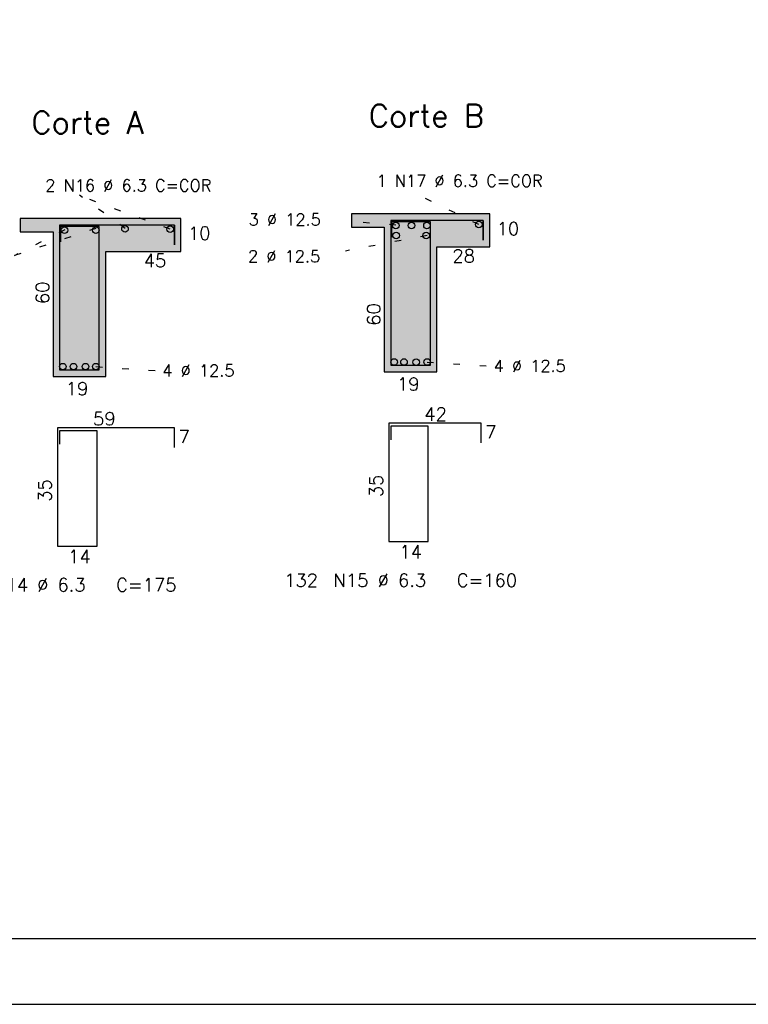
# Model space of a CAD drawing. Extents: x 0 to 84.1, y 0 to 59.4.
# Tile 5 of 17: x 55.8 to 66.8, y 0 to 15. Entities that reach past the tile are written whole.
import ezdxf

# ---------------------------------------------------------------- set-up
doc = ezdxf.new("R2010")
doc.units = 0
doc.linetypes.add('ESTILO_TQS_0002', pattern=[0.4, 0.1, -0.3])
for name, color, linetype in [('1', 7, 'CONTINUOUS'), ('10', 10, 'CONTINUOUS'), ('12', 12, 'CONTINUOUS'), ('14', 14, 'CONTINUOUS'), ('3', 3, 'CONTINUOUS'), ('4', 4, 'CONTINUOUS')]:
    doc.layers.add(name, color=color, linetype=linetype)
doc.styles.get("Standard").update_dxf_attribs({"font": 'ROMANS.SHX'})

msp = doc.modelspace()

# ---------------------------------------------------------------- linework, layer by layer
at = {"layer": '1', "linetype": 'ESTILO_TQS_0002'}
for p, q in [((57.358304, 11.788763), (56.664318, 12.294905)), ((58.039887, 11.777887), (56.664318, 12.284028)), ((62.726188, 11.847973), (61.6928, 12.354114)), ((61.467289, 11.839798), (60.700691, 11.89951)), ((56.912099, 11.789432), (55.672208, 11.375218)), ((56.438807, 11.769712), (55.672208, 11.375218)), ((61.940581, 11.68231), (60.700691, 11.445304)), ((61.940581, 9.759618), (62.860631, 9.699568)), ((56.912099, 9.689532), (57.832149, 9.629482))]:
    msp.add_line(p, q, dxfattribs=at)
at = {"layer": '1', "linetype": 'CONTINUOUS'}
for p, q in [((62.890631, 12.009568), (60.790631, 12.009568)), ((58.204331, 11.939482), (55.762149, 11.939482)), ((55.762149, 11.739482), (56.262149, 11.739482)), ((56.262149, 11.739482), (56.262149, 9.539482)), ((60.790631, 11.809568), (61.290631, 11.809568)), ((61.290631, 11.809568), (61.290631, 9.609568)), ((57.062149, 9.539482), (57.062149, 11.439482)), ((57.062149, 11.439482), (58.204331, 11.439482)), ((62.090631, 9.609568), (62.090631, 11.509568)), ((62.090631, 11.509568), (62.890631, 11.509568)), ((61.290631, 9.609568), (62.090631, 9.609568)), ((56.262149, 9.539482), (57.062149, 9.539482)), ((0, 0), (84.099998, 0))]:
    msp.add_line(p, q, dxfattribs=at)
for centre in [(57.354678, 11.781512), (58.039887, 11.777887), (61.46546, 11.83253), (61.702946, 11.83253), (61.938602, 11.83253), (62.726188, 11.847973), (56.436977, 11.762444), (56.910119, 11.762444), (61.472531, 11.68231), (61.925922, 11.68231), (56.412199, 9.689532), (56.57194, 9.689532), (56.754353, 9.689532), (56.912099, 9.689532), (61.440681, 9.759618), (61.590053, 9.759618), (61.775717, 9.758071), (61.940581, 9.759618)]:
    msp.add_circle(centre, 0.05, dxfattribs=at)
at = {"layer": '10', "linetype": 'CONTINUOUS'}
for points in [[(62.090631, 9.609568), (62.090631, 11.509568), (62.890631, 11.509568), (62.890631, 12.009568), (60.790631, 12.009568), (60.790631, 11.809568), (61.290631, 11.809568), (61.290631, 9.609568), (62.090631, 9.609568)], [(57.062149, 9.539482), (57.062149, 11.439482), (58.204331, 11.439482), (58.204331, 11.939482), (55.762149, 11.939482), (55.762149, 11.739482), (56.262149, 11.739482), (56.262149, 9.539482), (57.062149, 9.539482)]]:
    msp.add_lwpolyline(points, dxfattribs=at)
at = {"layer": '12', "linetype": 'CONTINUOUS'}
msp.add_lwpolyline([(2.5, 1), (83.099998, 1), (83.099998, 58.400009), (2.5, 58.400009), (2.5, 1)], dxfattribs=at)
at = {"layer": '14', "linetype": 'CONTINUOUS'}
for points in [[(60.790631, 12.009568), (60.790631, 11.809568), (61.290631, 11.809568)], [(60.790631, 12.009568), (61.290631, 11.809568), (62.890631, 12.009568)], [(61.290631, 11.809568), (62.090631, 11.509568), (62.890631, 12.009568)], [(62.090631, 11.509568), (62.890631, 11.509568), (62.890631, 12.009568)], [(55.762149, 11.939482), (55.762149, 11.739482), (56.262149, 11.739482)], [(55.762149, 11.939482), (56.262149, 11.739482), (58.204331, 11.939482)], [(56.262149, 11.739482), (57.062149, 11.439482), (58.204331, 11.939482)], [(57.062149, 11.439482), (58.204331, 11.439482), (58.204331, 11.939482)], [(56.262149, 9.539482), (57.062149, 9.539482), (56.262149, 11.739482)], [(57.062149, 9.539482), (57.062149, 11.439482), (56.262149, 11.739482)], [(61.290631, 9.609568), (62.090631, 9.609568), (61.290631, 11.809568)], [(62.090631, 9.609568), (62.090631, 11.509568), (61.290631, 11.809568)]]:
    msp.add_solid(points, dxfattribs=at)
at = {"layer": '4', "linetype": 'CONTINUOUS'}
for p, q in [((56.363209, 11.839482), (56.362149, 11.839482)), ((58.104331, 11.839482), (56.362149, 11.839482)), ((56.362149, 11.839482), (56.362149, 11.838421)), ((56.362149, 11.838421), (56.363209, 11.837361)), ((56.36427, 11.838421), (56.363209, 11.839482)), ((58.104331, 11.839482), (58.104331, 11.539482)), ((61.391692, 11.909568), (61.390631, 11.909568)), ((62.790631, 11.909568), (61.390631, 11.909568)), ((61.390631, 11.909568), (61.390631, 11.908507)), ((61.390631, 11.908507), (61.391692, 11.907447)), ((61.392753, 11.908507), (61.391692, 11.909568)), ((61.990631, 11.887503), (61.402568, 11.887503)), ((61.402568, 11.887503), (61.402568, 11.658074)), ((62.790631, 11.909568), (62.790631, 11.609568)), ((56.962149, 11.817417), (56.374085, 11.817417)), ((56.374085, 11.817417), (56.374085, 11.587988))]:
    msp.add_line(p, q, dxfattribs=at)
for points in [[(58.104331, 11.539482), (58.104331, 11.839482), (56.362149, 11.839482), (56.362149, 9.639482), (56.962149, 9.639482), (56.962149, 11.817417), (56.374085, 11.817417), (56.374085, 11.587988)], [(62.790631, 11.609568), (62.790631, 11.909568), (61.390631, 11.909568), (61.390631, 9.709568), (61.990631, 9.709568), (61.990631, 11.887503), (61.402568, 11.887503), (61.402568, 11.658074)], [(62.758987, 8.530535), (62.758987, 8.830535), (61.358987, 8.830535), (61.358987, 7.030535), (61.958987, 7.030535), (61.958987, 8.783725), (61.389482, 8.783725), (61.389482, 8.579041)], [(58.104331, 8.460449), (58.104331, 8.760449), (56.330504, 8.760449), (56.330504, 6.960449), (56.930504, 6.960449), (56.930504, 8.713639), (56.361, 8.713639), (56.361, 8.508955)]]:
    msp.add_lwpolyline(points, dxfattribs=at)

# ---------------------------------------------------------------- texts
at = {"layer": '1', "linetype": 'CONTINUOUS'}
for s, height, p in [('Corte B', 0.34, (61.055984, 13.332289)), ('Corte A', 0.34, (55.934895, 13.229022)), ('3 %%c 12.5', 0.18, (59.231919, 11.83441)), ('10', 0.2, (58.310436, 11.616065)), ('10', 0.2, (62.996737, 11.686151)), ('45', 0.2, (57.638197, 11.200914)), ('2 %%c 12.5', 0.18, (59.222445, 11.275483)), ('28', 0.2, (62.324498, 11.271)), ('4 %%c 12.5', 0.18, (57.922149, 9.539482)), ('4 %%c 12.5', 0.18, (62.950631, 9.609568)), ('19', 0.2, (56.455273, 9.254553)), ('19', 0.2, (61.483756, 9.32464)), ('59', 0.2, (56.8695, 8.797868)), ('42', 0.2, (61.897982, 8.867954)), ('7', 0.2, (58.1677, 8.526301)), ('7', 0.2, (62.822356, 8.596387)), ('14', 0.2, (56.491211, 6.704634)), ('14', 0.2, (61.519693, 6.77472))]:
    msp.add_text(s, height=height, dxfattribs=at).set_placement(p)
for s, p in [('60', (56.202149, 10.639482)), ('60', (61.230631, 10.309568)), ('35', (61.267744, 7.704932)), ('35', (56.239261, 7.634846))]:
    msp.add_text(s, height=0.2, rotation=90, dxfattribs=at).set_placement(p)
at = {"layer": '3', "linetype": 'CONTINUOUS'}
for s, height, p in [('1 N17 %%c 6.3 C=COR', 0.18, (61.172811, 12.422857)), ('2 N16 %%c 6.3 C=COR', 0.18, (56.144329, 12.352771)), ('N14', 0.2, (55.353672, 6.272747)), ('%%c 6.3', 0.2, (56.020413, 6.272747)), ('C=175', 0.2, (57.220413, 6.272747)), (' 132', 0.2, (59.633235, 6.342833)), ('N15', 0.2, (60.51825, 6.342833)), ('%%c 6.3', 0.2, (61.190631, 6.342833)), ('C=160', 0.2, (62.390631, 6.342833))]:
    msp.add_text(s, height=height, dxfattribs=at).set_placement(p)

doc.saveas('drawing.dxf')
